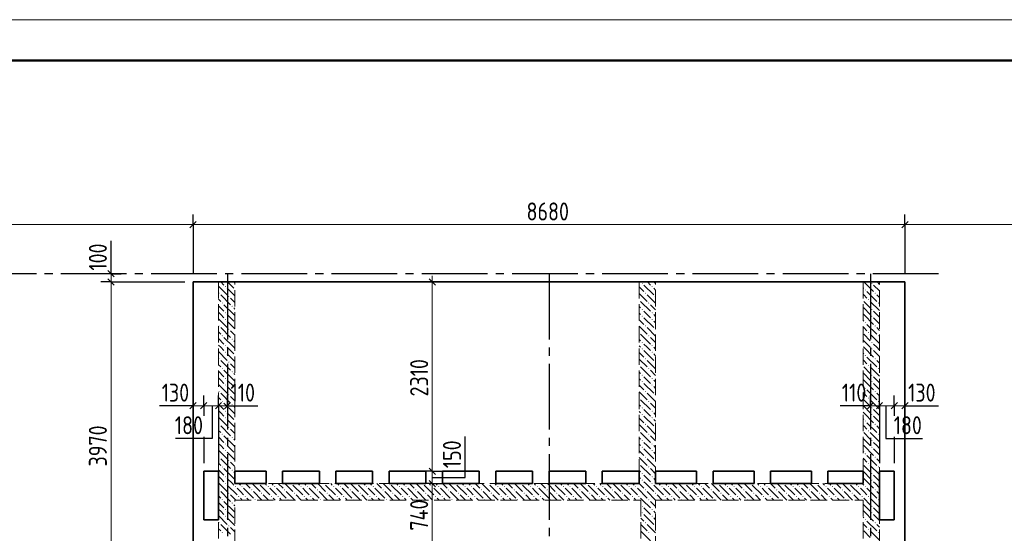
# Model space of a CAD drawing. Header units: millimetres. Extents: x 0 to 61017, y 0 to 42000.
# Tile 26 of 28: x 32307 to 44311, y 35734 to 42000. Entities that reach past the tile are written whole.
import ezdxf

# ---------------------------------------------------------------- set-up
doc = ezdxf.new("R2010")
doc.units = ezdxf.units.MM
doc.linetypes.add('______2', pattern=[270, 200, -70])
doc.linetypes.add('______5', pattern=[1100, 800, -100, 100, -100])
for name, color, linetype, lineweight in [('Standard', 7, 'Continuous', 25), ('Оси', 40, '______5', 18), ('Размерная выноска', 7, 'Continuous', 13)]:
    doc.layers.add(name, color=color, linetype=linetype, lineweight=lineweight)
doc.layers.add('ЖБ Перекрытие верхний уровень', color=7, linetype='Continuous', lineweight=25, true_color=0xe0e0ff)
doc.layers.add('ЖБ Стена верхний уровень', color=7, linetype='Continuous', lineweight=25, true_color=0x006e00)
doc.styles.add('GOST 2.304-81', font='txt')

msp = doc.modelspace()

# ---------------------------------------------------------------- hatches: boundary and pattern name
at = {"layer": 'ЖБ Стена верхний уровень', "linetype": 'Continuous', "lineweight": 18, "transparency": 33554687}
for points in [[(39890, 38783), (39897, 38790), (39903, 38783), (39897, 38777)], [(42690, 38783), (42697, 38790), (42703, 38783), (42697, 38777)], [(34730, 38663), (34737, 38670), (34743, 38663), (34737, 38657)], [(34810, 38743), (34817, 38750), (34823, 38743), (34817, 38737)], [(39930, 38663), (39937, 38670), (39943, 38663), (39937, 38657)], [(40010, 38743), (40017, 38750), (40023, 38743), (40017, 38737)], [(42610, 38703), (42617, 38710), (42623, 38703), (42617, 38697)], [(42730, 38663), (42737, 38670), (42743, 38663), (42737, 38657)], [(34770, 38543), (34777, 38550), (34783, 38543), (34777, 38537)], [(34850, 38623), (34857, 38630), (34863, 38623), (34857, 38617)], [(39860, 38587), (39863, 38583), (39860, 38580)], [(39970, 38543), (39977, 38550), (39983, 38543), (39977, 38537)], [(40050, 38623), (40057, 38630), (40060, 38627), (40060, 38620), (40057, 38617)], [(42650, 38583), (42657, 38590), (42663, 38583), (42657, 38577)], [(42770, 38543), (42777, 38550), (42783, 38543), (42777, 38537)], [(34810, 38423), (34817, 38430), (34823, 38423), (34817, 38417)], [(34890, 38503), (34897, 38510), (34903, 38503), (34897, 38497)], [(39890, 38463), (39897, 38470), (39903, 38463), (39897, 38457)], [(40010, 38423), (40017, 38430), (40023, 38423), (40017, 38417)], [(42690, 38463), (42697, 38470), (42703, 38463), (42697, 38457)], [(34810, 38343), (34817, 38350), (34823, 38343), (34817, 38337)], [(39890, 38383), (39897, 38390), (39903, 38383), (39897, 38377)], [(40010, 38343), (40017, 38350), (40023, 38343), (40017, 38337)], [(42610, 38303), (42617, 38310), (42623, 38303), (42617, 38297)], [(42690, 38383), (42697, 38390), (42703, 38383), (42697, 38377)], [(34730, 38263), (34737, 38270), (34743, 38263), (34737, 38257)], [(34850, 38223), (34857, 38230), (34863, 38223), (34857, 38217)], [(39860, 38187), (39863, 38183), (39860, 38180)], [(39930, 38263), (39937, 38270), (39943, 38263), (39937, 38257)], [(40050, 38223), (40057, 38230), (40060, 38227), (40060, 38220), (40057, 38217)], [(42650, 38183), (42657, 38190), (42663, 38183), (42657, 38177)], [(42730, 38263), (42737, 38270), (42743, 38263), (42737, 38257)], [(34770, 38143), (34777, 38150), (34783, 38143), (34777, 38137)], [(34890, 38103), (34897, 38110), (34903, 38103), (34897, 38097)], [(39890, 38063), (39897, 38070), (39903, 38063), (39897, 38057)], [(39970, 38143), (39977, 38150), (39983, 38143), (39977, 38137)], [(42690, 38063), (42697, 38070), (42703, 38063), (42697, 38057)], [(42770, 38143), (42777, 38150), (42783, 38143), (42777, 38137)], [(34810, 38023), (34817, 38030), (34823, 38023), (34817, 38017)], [(34810, 37943), (34817, 37950), (34823, 37943), (34817, 37937)], [(39890, 37983), (39897, 37990), (39903, 37983), (39897, 37977)], [(40010, 38023), (40017, 38030), (40023, 38023), (40017, 38017)], [(40010, 37943), (40017, 37950), (40023, 37943), (40017, 37937)], [(42690, 37983), (42697, 37990), (42703, 37983), (42697, 37977)], [(34730, 37863), (34737, 37870), (34743, 37863), (34737, 37857)], [(34850, 37823), (34857, 37830), (34863, 37823), (34857, 37817)], [(39930, 37863), (39937, 37870), (39943, 37863), (39937, 37857)], [(40050, 37823), (40057, 37830), (40060, 37827), (40060, 37820), (40057, 37817)], [(42610, 37903), (42617, 37910), (42623, 37903), (42617, 37897)], [(42730, 37863), (42737, 37870), (42743, 37863), (42737, 37857)], [(34770, 37743), (34777, 37750), (34783, 37743), (34777, 37737)], [(34890, 37703), (34897, 37710), (34903, 37703), (34897, 37697)], [(39860, 37787), (39863, 37783), (39860, 37780)], [(39970, 37743), (39977, 37750), (39983, 37743), (39977, 37737)], [(42650, 37783), (42657, 37790), (42663, 37783), (42657, 37777)], [(42770, 37743), (42777, 37750), (42783, 37743), (42777, 37737)], [(34810, 37623), (34817, 37630), (34823, 37623), (34817, 37617)], [(39890, 37663), (39897, 37670), (39903, 37663), (39897, 37657)], [(39890, 37583), (39897, 37590), (39903, 37583), (39897, 37577)], [(40010, 37623), (40017, 37630), (40023, 37623), (40017, 37617)], [(42690, 37663), (42697, 37670), (42703, 37663), (42697, 37657)], [(42690, 37583), (42697, 37590), (42703, 37583), (42697, 37577)], [(34730, 37463), (34737, 37470), (34743, 37463), (34737, 37457)], [(34810, 37543), (34817, 37550), (34823, 37543), (34817, 37537)], [(39930, 37463), (39937, 37470), (39943, 37463), (39937, 37457)], [(40010, 37543), (40017, 37550), (40023, 37543), (40017, 37537)], [(42610, 37503), (42617, 37510), (42623, 37503), (42617, 37497)], [(42730, 37463), (42737, 37470), (42743, 37463), (42737, 37457)], [(34770, 37343), (34777, 37350), (34783, 37343), (34777, 37337)], [(34850, 37423), (34857, 37430), (34863, 37423), (34857, 37417)], [(39860, 37387), (39863, 37383), (39860, 37380)], [(39970, 37343), (39977, 37350), (39983, 37343), (39977, 37337)], [(40050, 37423), (40057, 37430), (40060, 37427), (40060, 37420), (40057, 37417)], [(42650, 37383), (42657, 37390), (42663, 37383), (42657, 37377)], [(42770, 37343), (42777, 37350), (42783, 37343), (42777, 37337)], [(34810, 37223), (34817, 37230), (34823, 37223), (34817, 37217)], [(34890, 37303), (34897, 37310), (34903, 37303), (34897, 37297)], [(39890, 37263), (39897, 37270), (39903, 37263), (39897, 37257)], [(40010, 37223), (40017, 37230), (40023, 37223), (40017, 37217)], [(42690, 37263), (42697, 37270), (42703, 37263), (42697, 37257)], [(34810, 37143), (34817, 37150), (34823, 37143), (34817, 37137)], [(39890, 37183), (39897, 37190), (39903, 37183), (39897, 37177)], [(40010, 37143), (40017, 37150), (40023, 37143), (40017, 37137)], [(42610, 37103), (42617, 37110), (42623, 37103), (42617, 37097)], [(42690, 37183), (42697, 37190), (42703, 37183), (42697, 37177)], [(34730, 37063), (34737, 37070), (34743, 37063), (34737, 37057)], [(34850, 37023), (34857, 37030), (34863, 37023), (34857, 37017)], [(39860, 36987), (39863, 36983), (39860, 36980)], [(39930, 37063), (39937, 37070), (39943, 37063), (39937, 37057)], [(40050, 37023), (40057, 37030), (40060, 37027), (40060, 37020), (40057, 37017)], [(42650, 36983), (42657, 36990), (42663, 36983), (42657, 36977)], [(42730, 37063), (42737, 37070), (42743, 37063), (42737, 37057)], [(34770, 36943), (34777, 36950), (34783, 36943), (34777, 36937)], [(34890, 36903), (34897, 36910), (34903, 36903), (34897, 36897)], [(39890, 36863), (39897, 36870), (39903, 36863), (39897, 36857)], [(39970, 36943), (39977, 36950), (39983, 36943), (39977, 36937)], [(42690, 36863), (42697, 36870), (42703, 36863), (42697, 36857)], [(42770, 36943), (42777, 36950), (42783, 36943), (42777, 36937)], [(34810, 36823), (34817, 36830), (34823, 36823), (34817, 36817)], [(34810, 36743), (34817, 36750), (34823, 36743), (34817, 36737)], [(39890, 36783), (39897, 36790), (39903, 36783), (39897, 36777)], [(40010, 36823), (40017, 36830), (40023, 36823), (40017, 36817)], [(40010, 36743), (40017, 36750), (40023, 36743), (40017, 36737)], [(42690, 36783), (42697, 36790), (42703, 36783), (42697, 36777)], [(34730, 36663), (34737, 36670), (34743, 36663), (34737, 36657)], [(34850, 36623), (34857, 36630), (34863, 36623), (34857, 36617)], [(39930, 36663), (39937, 36670), (39943, 36663), (39937, 36657)], [(40050, 36623), (40057, 36630), (40060, 36627), (40060, 36620), (40057, 36617)], [(42610, 36703), (42617, 36710), (42623, 36703), (42617, 36697)], [(42730, 36663), (42737, 36670), (42743, 36663), (42737, 36657)], [(34770, 36543), (34777, 36550), (34783, 36543), (34777, 36537)], [(34890, 36503), (34897, 36510), (34903, 36503), (34897, 36497)], [(39860, 36587), (39863, 36583), (39860, 36580)], [(39970, 36543), (39977, 36550), (39983, 36543), (39977, 36537)], [(42650, 36583), (42657, 36590), (42663, 36583), (42657, 36577)], [(42770, 36543), (42777, 36550), (42783, 36543), (42777, 36537)], [(34810, 36423), (34817, 36430), (34823, 36423), (34817, 36417)], [(39890, 36463), (39897, 36470), (39903, 36463), (39897, 36457)], [(39890, 36383), (39897, 36390), (39903, 36383), (39897, 36377)], [(40010, 36423), (40017, 36430), (40023, 36423), (40017, 36417)], [(42690, 36463), (42697, 36470), (42703, 36463), (42697, 36457)], [(42690, 36383), (42697, 36390), (42703, 36383), (42697, 36377)], [(34730, 36263), (34737, 36270), (34743, 36263), (34737, 36257)], [(34810, 36343), (34817, 36350), (34823, 36343), (34820, 36340), (34814, 36340)], [(34820, 36340), (34817, 36337), (34814, 36340)], [(34930, 36303), (34937, 36310), (34943, 36303), (34937, 36297)], [(35010, 36303), (35017, 36310), (35023, 36303), (35017, 36297)], [(35130, 36263), (35137, 36270), (35143, 36263), (35137, 36257)], [(35220, 36340), (35217, 36337), (35214, 36340)], [(35330, 36303), (35337, 36310), (35343, 36303), (35337, 36297)], [(35410, 36303), (35417, 36310), (35423, 36303), (35417, 36297)], [(35530, 36263), (35537, 36270), (35543, 36263), (35537, 36257)], [(35620, 36340), (35617, 36337), (35614, 36340)], [(35730, 36303), (35737, 36310), (35743, 36303), (35737, 36297)], [(35810, 36303), (35817, 36310), (35823, 36303), (35817, 36297)], [(35930, 36263), (35937, 36270), (35943, 36263), (35937, 36257)], [(36020, 36340), (36017, 36337), (36014, 36340)], [(36130, 36303), (36137, 36310), (36143, 36303), (36137, 36297)], [(36210, 36303), (36217, 36310), (36223, 36303), (36217, 36297)], [(36330, 36263), (36337, 36270), (36343, 36263), (36337, 36257)], [(36420, 36340), (36417, 36337), (36414, 36340)], [(36530, 36303), (36537, 36310), (36543, 36303), (36537, 36297)], [(36610, 36303), (36617, 36310), (36623, 36303), (36617, 36297)], [(36730, 36263), (36737, 36270), (36743, 36263), (36737, 36257)], [(36820, 36340), (36817, 36337), (36814, 36340)], [(36930, 36303), (36937, 36310), (36943, 36303), (36937, 36297)], [(37010, 36303), (37017, 36310), (37023, 36303), (37017, 36297)], [(37130, 36263), (37137, 36270), (37143, 36263), (37137, 36257)], [(37220, 36340), (37217, 36337), (37214, 36340)], [(37330, 36303), (37337, 36310), (37343, 36303), (37337, 36297)], [(37410, 36303), (37417, 36310), (37423, 36303), (37417, 36297)], [(37530, 36263), (37537, 36270), (37543, 36263), (37537, 36257)], [(37620, 36340), (37617, 36337), (37614, 36340)], [(37730, 36303), (37737, 36310), (37743, 36303), (37737, 36297)], [(37810, 36303), (37817, 36310), (37823, 36303), (37817, 36297)], [(37930, 36263), (37937, 36270), (37943, 36263), (37937, 36257)], [(38020, 36340), (38017, 36337), (38014, 36340)], [(38130, 36303), (38137, 36310), (38143, 36303), (38137, 36297)], [(38210, 36303), (38217, 36310), (38223, 36303), (38217, 36297)], [(38330, 36263), (38337, 36270), (38343, 36263), (38337, 36257)], [(38420, 36340), (38417, 36337), (38414, 36340)], [(38530, 36303), (38537, 36310), (38543, 36303), (38537, 36297)], [(38610, 36303), (38617, 36310), (38623, 36303), (38617, 36297)], [(38730, 36263), (38737, 36270), (38743, 36263), (38737, 36257)], [(38820, 36340), (38817, 36337), (38814, 36340)], [(38930, 36303), (38937, 36310), (38943, 36303), (38937, 36297)], [(39010, 36303), (39017, 36310), (39023, 36303), (39017, 36297)], [(39130, 36263), (39137, 36270), (39143, 36263), (39137, 36257)], [(39220, 36340), (39217, 36337), (39214, 36340)], [(39330, 36303), (39337, 36310), (39343, 36303), (39337, 36297)], [(39410, 36303), (39417, 36310), (39423, 36303), (39417, 36297)], [(39530, 36263), (39537, 36270), (39543, 36263), (39537, 36257)], [(39620, 36340), (39617, 36337), (39614, 36340)], [(39730, 36303), (39737, 36310), (39743, 36303), (39737, 36297)], [(39810, 36303), (39817, 36310), (39823, 36303), (39817, 36297)], [(39930, 36263), (39937, 36270), (39943, 36263), (39937, 36257)], [(40010, 36343), (40017, 36350), (40023, 36343), (40020, 36340), (40014, 36340)], [(40020, 36340), (40017, 36337), (40014, 36340)], [(40130, 36303), (40137, 36310), (40143, 36303), (40137, 36297)], [(40210, 36303), (40217, 36310), (40223, 36303), (40217, 36297)], [(40330, 36263), (40337, 36270), (40343, 36263), (40337, 36257)], [(40420, 36340), (40417, 36337), (40414, 36340)], [(40530, 36303), (40537, 36310), (40543, 36303), (40537, 36297)], [(40610, 36303), (40617, 36310), (40623, 36303), (40617, 36297)], [(40730, 36263), (40737, 36270), (40743, 36263), (40737, 36257)], [(40820, 36340), (40817, 36337), (40814, 36340)], [(40930, 36303), (40937, 36310), (40943, 36303), (40937, 36297)], [(41010, 36303), (41017, 36310), (41023, 36303), (41017, 36297)], [(41130, 36263), (41137, 36270), (41143, 36263), (41137, 36257)], [(41220, 36340), (41217, 36337), (41214, 36340)], [(41330, 36303), (41337, 36310), (41343, 36303), (41337, 36297)], [(41410, 36303), (41417, 36310), (41423, 36303), (41417, 36297)], [(41530, 36263), (41537, 36270), (41543, 36263), (41537, 36257)], [(41620, 36340), (41617, 36337), (41614, 36340)], [(41730, 36303), (41737, 36310), (41743, 36303), (41737, 36297)], [(41810, 36303), (41817, 36310), (41823, 36303), (41817, 36297)], [(41930, 36263), (41937, 36270), (41943, 36263), (41937, 36257)], [(42020, 36340), (42017, 36337), (42014, 36340)], [(42130, 36303), (42137, 36310), (42143, 36303), (42137, 36297)], [(42210, 36303), (42217, 36310), (42223, 36303), (42217, 36297)], [(42330, 36263), (42337, 36270), (42343, 36263), (42337, 36257)], [(42420, 36340), (42417, 36337), (42414, 36340)], [(42530, 36303), (42537, 36310), (42543, 36303), (42537, 36297)], [(42610, 36303), (42617, 36310), (42623, 36303), (42617, 36297)], [(42730, 36263), (42737, 36270), (42743, 36263), (42737, 36257)], [(34770, 36143), (34777, 36150), (34783, 36143), (34780, 36140), (34774, 36140)], [(34780, 36140), (34777, 36137), (34774, 36140)], [(34850, 36223), (34857, 36230), (34863, 36223), (34857, 36217)], [(34970, 36183), (34977, 36190), (34983, 36183), (34977, 36177)], [(35050, 36183), (35057, 36190), (35063, 36183), (35057, 36177)], [(35170, 36143), (35177, 36150), (35183, 36143), (35180, 36140), (35174, 36140)], [(35250, 36223), (35257, 36230), (35263, 36223), (35257, 36217)], [(35370, 36183), (35377, 36190), (35383, 36183), (35377, 36177)], [(35450, 36183), (35457, 36190), (35463, 36183), (35457, 36177)], [(35570, 36143), (35577, 36150), (35583, 36143), (35580, 36140), (35574, 36140)], [(35650, 36223), (35657, 36230), (35663, 36223), (35657, 36217)], [(35770, 36183), (35777, 36190), (35783, 36183), (35777, 36177)], [(35850, 36183), (35857, 36190), (35863, 36183), (35857, 36177)], [(35970, 36143), (35977, 36150), (35983, 36143), (35980, 36140), (35974, 36140)], [(36050, 36223), (36057, 36230), (36063, 36223), (36057, 36217)], [(36170, 36183), (36177, 36190), (36183, 36183), (36177, 36177)], [(36250, 36183), (36257, 36190), (36263, 36183), (36257, 36177)], [(36370, 36143), (36377, 36150), (36383, 36143), (36380, 36140), (36374, 36140)], [(36450, 36223), (36457, 36230), (36463, 36223), (36457, 36217)], [(36570, 36183), (36577, 36190), (36583, 36183), (36577, 36177)], [(36650, 36183), (36657, 36190), (36663, 36183), (36657, 36177)], [(36770, 36143), (36777, 36150), (36783, 36143), (36780, 36140), (36774, 36140)], [(36850, 36223), (36857, 36230), (36863, 36223), (36857, 36217)], [(36970, 36183), (36977, 36190), (36983, 36183), (36977, 36177)], [(37050, 36183), (37057, 36190), (37063, 36183), (37057, 36177)], [(37170, 36143), (37177, 36150), (37183, 36143), (37180, 36140), (37174, 36140)], [(37250, 36223), (37257, 36230), (37263, 36223), (37257, 36217)], [(37370, 36183), (37377, 36190), (37383, 36183), (37377, 36177)], [(37450, 36183), (37457, 36190), (37463, 36183), (37457, 36177)], [(37570, 36143), (37577, 36150), (37583, 36143), (37580, 36140), (37574, 36140)], [(37650, 36223), (37657, 36230), (37663, 36223), (37657, 36217)], [(37770, 36183), (37777, 36190), (37783, 36183), (37777, 36177)], [(37850, 36183), (37857, 36190), (37863, 36183), (37857, 36177)], [(37970, 36143), (37977, 36150), (37983, 36143), (37980, 36140), (37974, 36140)], [(38050, 36223), (38057, 36230), (38063, 36223), (38057, 36217)], [(38170, 36183), (38177, 36190), (38183, 36183), (38177, 36177)], [(38250, 36183), (38257, 36190), (38263, 36183), (38257, 36177)], [(38370, 36143), (38377, 36150), (38383, 36143), (38380, 36140), (38374, 36140)], [(38450, 36223), (38457, 36230), (38463, 36223), (38457, 36217)], [(38570, 36183), (38577, 36190), (38583, 36183), (38577, 36177)], [(38650, 36183), (38657, 36190), (38663, 36183), (38657, 36177)], [(38770, 36143), (38777, 36150), (38783, 36143), (38780, 36140), (38774, 36140)], [(38850, 36223), (38857, 36230), (38863, 36223), (38857, 36217)], [(38970, 36183), (38977, 36190), (38983, 36183), (38977, 36177)], [(39050, 36183), (39057, 36190), (39063, 36183), (39057, 36177)], [(39170, 36143), (39177, 36150), (39183, 36143), (39180, 36140), (39174, 36140)], [(39250, 36223), (39257, 36230), (39263, 36223), (39257, 36217)], [(39370, 36183), (39377, 36190), (39383, 36183), (39377, 36177)], [(39450, 36183), (39457, 36190), (39463, 36183), (39457, 36177)], [(39570, 36143), (39577, 36150), (39583, 36143), (39580, 36140), (39574, 36140)], [(39650, 36223), (39657, 36230), (39663, 36223), (39657, 36217)], [(39770, 36183), (39777, 36190), (39783, 36183), (39777, 36177)], [(39850, 36183), (39857, 36190), (39863, 36183), (39857, 36177)], [(39970, 36143), (39977, 36150), (39983, 36143), (39980, 36140), (39974, 36140)], [(39980, 36140), (39977, 36137), (39974, 36140)], [(40050, 36223), (40057, 36230), (40063, 36223), (40057, 36217)], [(40170, 36183), (40177, 36190), (40183, 36183), (40177, 36177)], [(40250, 36183), (40257, 36190), (40263, 36183), (40257, 36177)], [(40370, 36143), (40377, 36150), (40383, 36143), (40380, 36140), (40374, 36140)], [(40450, 36223), (40457, 36230), (40463, 36223), (40457, 36217)], [(40570, 36183), (40577, 36190), (40583, 36183), (40577, 36177)], [(40650, 36183), (40657, 36190), (40663, 36183), (40657, 36177)], [(40770, 36143), (40777, 36150), (40783, 36143), (40780, 36140), (40774, 36140)], [(40850, 36223), (40857, 36230), (40863, 36223), (40857, 36217)], [(40970, 36183), (40977, 36190), (40983, 36183), (40977, 36177)], [(41050, 36183), (41057, 36190), (41063, 36183), (41057, 36177)], [(41170, 36143), (41177, 36150), (41183, 36143), (41180, 36140), (41174, 36140)], [(41250, 36223), (41257, 36230), (41263, 36223), (41257, 36217)], [(41370, 36183), (41377, 36190), (41383, 36183), (41377, 36177)], [(41450, 36183), (41457, 36190), (41463, 36183), (41457, 36177)], [(41570, 36143), (41577, 36150), (41583, 36143), (41580, 36140), (41574, 36140)], [(41650, 36223), (41657, 36230), (41663, 36223), (41657, 36217)], [(41770, 36183), (41777, 36190), (41783, 36183), (41777, 36177)], [(41850, 36183), (41857, 36190), (41863, 36183), (41857, 36177)], [(41970, 36143), (41977, 36150), (41983, 36143), (41980, 36140), (41974, 36140)], [(42050, 36223), (42057, 36230), (42063, 36223), (42057, 36217)], [(42170, 36183), (42177, 36190), (42183, 36183), (42177, 36177)], [(42250, 36183), (42257, 36190), (42263, 36183), (42257, 36177)], [(42370, 36143), (42377, 36150), (42383, 36143), (42380, 36140), (42374, 36140)], [(42450, 36223), (42457, 36230), (42463, 36223), (42457, 36217)], [(42570, 36183), (42577, 36190), (42583, 36183), (42577, 36177)], [(42650, 36183), (42657, 36190), (42663, 36183), (42657, 36177)], [(42770, 36143), (42777, 36150), (42783, 36143), (42777, 36137)], [(34810, 36023), (34817, 36030), (34823, 36023), (34817, 36017)], [(34890, 36103), (34897, 36110), (34903, 36103), (34897, 36097)], [(39890, 36063), (39897, 36070), (39903, 36063), (39897, 36057)], [(40010, 36023), (40017, 36030), (40023, 36023), (40017, 36017)], [(42690, 36063), (42697, 36070), (42703, 36063), (42697, 36057)], [(34810, 35943), (34817, 35950), (34823, 35943), (34817, 35937)], [(39890, 35983), (39897, 35990), (39903, 35983), (39897, 35977)], [(40010, 35943), (40017, 35950), (40023, 35943), (40017, 35937)], [(42610, 35903), (42617, 35910), (42623, 35903), (42617, 35897)], [(42690, 35983), (42697, 35990), (42703, 35983), (42697, 35977)], [(34730, 35863), (34737, 35870), (34743, 35863), (34737, 35857)], [(34850, 35823), (34857, 35830), (34863, 35823), (34857, 35817)], [(39930, 35863), (39937, 35870), (39943, 35863), (39937, 35857)], [(40050, 35823), (40057, 35830), (40060, 35827), (40060, 35820), (40057, 35817)], [(42650, 35783), (42657, 35790), (42663, 35783), (42657, 35777)], [(42730, 35863), (42737, 35870), (42743, 35863), (42737, 35857)], [(34770, 35743), (34777, 35750), (34783, 35743), (34777, 35737)], [(39970, 35743), (39977, 35750), (39983, 35743), (39977, 35737)], [(42770, 35743), (42777, 35750), (42783, 35743), (42777, 35737)]]:
    msp.add_hatch(color=7, dxfattribs=at).paths.add_polyline_path(points, flags=16)

# ---------------------------------------------------------------- linework, layer by layer
at = {"layer": 'Standard', "color": 251, "linetype": 'Continuous', "lineweight": -3, "true_color": 0x656565, "transparency": 33554687}
for p, q in [((34420, 39500), (34420, 39625)), ((43100, 39500), (43100, 39625)), ((34420, 39500), (34420, 39375)), ((34420, 39500), (34420, 38900)), ((43100, 39500), (43100, 39375)), ((43100, 39500), (43100, 38900)), ((33420, 38900), (33295, 38900)), ((33420, 38900), (33545, 38900)), ((33420, 38900), (33420, 38900)), ((33420, 38800), (33295, 38800)), ((33420, 38800), (33545, 38800)), ((33420, 38800), (34320, 38800)), ((37337, 38800), (37212, 38800)), ((37337, 38800), (37462, 38800)), ((37337, 38800), (37337, 38800)), ((34420, 37290), (34420, 37415)), ((34550, 37290), (34550, 37415)), ((34730, 37290), (34730, 37415)), ((34840, 37290), (34840, 37415)), ((42680, 37290), (42680, 37415)), ((42790, 37290), (42790, 37415)), ((42970, 37290), (42970, 37415)), ((43100, 37290), (43100, 37415)), ((34420, 37290), (34420, 37165)), ((34420, 37290), (34420, 37290)), ((34550, 37290), (34550, 37165)), ((34550, 37290), (34550, 37194)), ((34730, 37290), (34730, 37165)), ((34840, 37290), (34840, 37165)), ((34840, 37290), (34840, 37290)), ((42680, 37290), (42680, 37165)), ((42680, 37290), (42680, 37290)), ((42790, 37290), (42790, 37165)), ((42970, 37290), (42970, 37165)), ((42970, 37290), (42970, 37194)), ((43100, 37290), (43100, 37165)), ((43100, 37290), (43100, 37290)), ((34550, 36909), (34550, 36590)), ((42970, 36909), (42970, 36590)), ((37337, 36490), (37212, 36490)), ((37337, 36490), (37462, 36490)), ((37337, 36340), (37212, 36340)), ((37337, 36340), (37462, 36340))]:
    msp.add_line(p, q, dxfattribs=at)
at = {"layer": 'Standard', "color": 7, "linetype": 'Continuous', "lineweight": 13, "transparency": 33554687}
for p, q in [((22060, 39500), (34420, 39500)), ((34420, 39500), (43100, 39500)), ((43100, 39500), (49710, 39500)), ((33420, 38900), (33420, 38975)), ((37337, 38800), (37337, 38875)), ((34420, 37290), (34345, 37290)), ((34550, 37290), (34420, 37290)), ((34840, 37290), (34730, 37290)), ((34840, 37290), (34915, 37290)), ((42680, 37290), (42605, 37290)), ((42680, 37290), (42790, 37290)), ((42790, 37290), (42970, 37290)), ((42970, 37290), (43100, 37290)), ((43100, 37290), (43175, 37290))]:
    msp.add_line(p, q, dxfattribs=at)
at = {"layer": 'Standard', "color": 7, "linetype": 'Continuous', "lineweight": 25, "transparency": 33554687}
for p, q in [((34382, 39462), (34457, 39538)), ((43062, 39462), (43138, 39538)), ((33382, 38938), (33457, 38862)), ((33382, 38838), (33457, 38762)), ((37300, 38838), (37375, 38762)), ((34457, 37328), (34382, 37252)), ((34588, 37328), (34512, 37252)), ((34767, 37328), (34692, 37252)), ((34877, 37328), (34802, 37252)), ((42643, 37252), (42717, 37328)), ((42752, 37252), (42828, 37328)), ((42933, 37252), (43008, 37328)), ((43062, 37252), (43138, 37328)), ((37300, 36528), (37375, 36452)), ((37300, 36377), (37375, 36302))]:
    msp.add_line(p, q, dxfattribs=at)
at = {"layer": 'Standard', "color": 7, "linetype": 'Continuous', "lineweight": 13, "transparency": 33554687}
msp.add_lwpolyline([(0, 0), (59400, 0), (59400, 42000), (0, 42000), (0, 0)], close=True, dxfattribs=at)
at = {"layer": 'Standard', "color": 7, "linetype": 'Continuous', "lineweight": 50, "transparency": 33554687}
msp.add_lwpolyline([(2000, 41500), (58900, 41500), (58900, 500), (2000, 500), (2000, 41500)], close=True, dxfattribs=at)
at = {"layer": 'Standard', "color": 7, "linetype": 'Continuous', "lineweight": 13, "transparency": 33554687}
for points in [[(33420, 38900), (33420, 38832), (33420, 38832), (33420, 38800)], [(33420, 38800), (33420, 38200), (33420, 38200), (33420, 38128), (33420, 38128), (33420, 38058), (33420, 38058), (33420, 37932), (33420, 37932), (33420, 37701), (33420, 37701), (33420, 34830)], [(37337, 38800), (37337, 37301), (37337, 37301), (37337, 37207), (37337, 37207), (37337, 36490)], [(34730, 37290), (34701, 37290), (34701, 37290), (34550, 37290)], [(37337, 36490), (37337, 36469), (37337, 36469), (37337, 36340)], [(37337, 36340), (37337, 36047), (37337, 36047), (37337, 35600)]]:
    msp.add_lwpolyline(points, dxfattribs=at)
at = {"layer": 'Standard', "color": 251, "linetype": 'Continuous', "lineweight": -3, "true_color": 0x656565, "transparency": 33554687}
for points in [[(34730, 37290), (34730, 37240), (34730, 37240), (34730, 36590)], [(42790, 37290), (42790, 36996), (42790, 36996), (42790, 36590)], [(37337, 36490), (37348, 36490), (37348, 36490), (37360, 36490)], [(37337, 36340), (37352, 36340), (37352, 36340), (37360, 36340)]]:
    msp.add_lwpolyline(points, dxfattribs=at)
at = {"layer": 'ЖБ Перекрытие верхний уровень', "color": 7, "linetype": 'Continuous', "lineweight": 35, "transparency": 33554687}
for p, q in [((43100, 38800), (34420, 38800)), ((34420, 38800), (34420, 34830)), ((43100, 34830), (43100, 38800)), ((34550, 35900), (34550, 36490)), ((34550, 36490), (34730, 36490)), ((34730, 36490), (34730, 36340)), ((34930, 36340), (34930, 36490)), ((34930, 36490), (35310, 36490)), ((35310, 36490), (35310, 36340)), ((35510, 36340), (35510, 36490)), ((35510, 36490), (35960, 36490)), ((35960, 36490), (35960, 36340)), ((36160, 36340), (36160, 36490)), ((36160, 36490), (36610, 36490)), ((36610, 36490), (36610, 36340)), ((36810, 36340), (36810, 36490)), ((36810, 36490), (37260, 36490)), ((37260, 36490), (37260, 36340)), ((37460, 36340), (37460, 36490)), ((37460, 36490), (37910, 36490)), ((37910, 36490), (37910, 36340)), ((38110, 36340), (38110, 36490)), ((38110, 36490), (38560, 36490)), ((38560, 36490), (38560, 36340)), ((38760, 36340), (38760, 36490)), ((38760, 36490), (39210, 36490)), ((39210, 36490), (39210, 36340)), ((39410, 36340), (39410, 36490)), ((39410, 36490), (39860, 36490)), ((39860, 36490), (39860, 36340)), ((40060, 36340), (40060, 36490)), ((40060, 36490), (40560, 36490)), ((40560, 36490), (40560, 36340)), ((40760, 36340), (40760, 36490)), ((40760, 36490), (41260, 36490)), ((41260, 36490), (41260, 36340)), ((41460, 36340), (41460, 36490)), ((41460, 36490), (41960, 36490)), ((41960, 36490), (41960, 36340)), ((42160, 36340), (42160, 36490)), ((42160, 36490), (42590, 36490)), ((42590, 36490), (42590, 36340)), ((42790, 35900), (42790, 36490)), ((42790, 36490), (42970, 36490)), ((42970, 36490), (42970, 35900)), ((34730, 36340), (34730, 35900)), ((35310, 36340), (34930, 36340)), ((35960, 36340), (35510, 36340)), ((36610, 36340), (36160, 36340)), ((37260, 36340), (36810, 36340)), ((37910, 36340), (37460, 36340)), ((38560, 36340), (38110, 36340)), ((39210, 36340), (38760, 36340)), ((39860, 36340), (39410, 36340)), ((40560, 36340), (40060, 36340)), ((41260, 36340), (40760, 36340)), ((41960, 36340), (41460, 36340)), ((42590, 36340), (42160, 36340)), ((34730, 35900), (34550, 35900)), ((42970, 35900), (42790, 35900))]:
    msp.add_line(p, q, dxfattribs=at)
at = {"layer": 'ЖБ Стена верхний уровень', "color": 251, "linetype": '______2', "lineweight": 13, "true_color": 0x656565, "transparency": 33554687}
for p, q in [((34730, 38800), (34730, 36340)), ((34930, 38800), (34730, 38800)), ((34930, 36340), (34930, 38800)), ((39860, 38800), (39860, 36340)), ((40060, 38800), (39860, 38800)), ((40060, 36340), (40060, 38800)), ((42590, 38800), (42590, 36340)), ((42790, 38800), (42590, 38800)), ((42790, 36340), (42790, 38800)), ((34730, 36340), (34730, 36140)), ((39860, 36340), (34930, 36340)), ((42590, 36340), (40060, 36340)), ((42790, 34500), (42790, 36340)), ((34730, 36140), (34730, 34500)), ((34930, 36140), (39880, 36140)), ((34930, 34500), (34930, 36140)), ((39880, 36140), (39880, 33520)), ((40060, 36140), (42590, 36140)), ((40060, 34420), (40060, 36140)), ((42590, 36140), (42590, 34500))]:
    msp.add_line(p, q, dxfattribs=at)
at = {"layer": 'ЖБ Стена верхний уровень', "color": 9, "linetype": 'Continuous', "lineweight": 18, "true_color": 0xc7c7c7, "transparency": 33554687}
for p, q in [((34797, 38763), (34760, 38800)), ((34840, 38800), (34917, 38723)), ((34920, 38800), (34930, 38790)), ((39997, 38763), (39960, 38800)), ((40040, 38800), (40060, 38780)), ((42600, 38800), (42717, 38683)), ((42790, 38770), (42760, 38800)), ((34730, 38750), (34837, 38643)), ((34837, 38723), (34930, 38630)), ((39860, 38740), (39917, 38683)), ((39860, 38660), (39957, 38563)), ((39917, 38763), (40037, 38643)), ((40037, 38723), (40060, 38700)), ((42590, 38730), (42597, 38723)), ((42637, 38683), (42757, 38563)), ((42717, 38763), (42790, 38690)), ((34730, 38590), (34757, 38563)), ((34757, 38643), (34877, 38523)), ((34930, 38550), (34877, 38603)), ((39877, 38563), (39997, 38443)), ((39957, 38643), (40060, 38540)), ((42597, 38643), (42590, 38650)), ((42637, 38603), (42597, 38643)), ((42597, 38563), (42677, 38483)), ((42677, 38563), (42790, 38450)), ((42757, 38643), (42790, 38610)), ((34730, 38510), (34797, 38443)), ((34757, 38403), (34730, 38430)), ((34917, 38403), (34797, 38523)), ((34917, 38483), (34930, 38470)), ((39860, 38500), (39877, 38483)), ((39860, 38420), (39877, 38403)), ((39957, 38403), (39917, 38443)), ((40060, 38460), (39997, 38523)), ((42597, 38483), (42590, 38490)), ((42597, 38483), (42677, 38403)), ((42757, 38403), (42717, 38443)), ((34730, 38350), (34837, 38243)), ((34797, 38363), (34757, 38403)), ((34837, 38403), (34917, 38323)), ((34837, 38323), (34930, 38230)), ((34917, 38403), (34930, 38390)), ((39860, 38340), (39917, 38283)), ((39917, 38363), (40037, 38243)), ((39997, 38363), (39957, 38403)), ((40037, 38403), (40060, 38380)), ((40037, 38323), (40060, 38300)), ((42590, 38410), (42597, 38403)), ((42590, 38330), (42597, 38323)), ((42597, 38403), (42717, 38283)), ((42717, 38363), (42790, 38290)), ((42790, 38370), (42757, 38403)), ((34730, 38190), (34757, 38163)), ((34757, 38243), (34877, 38123)), ((34930, 38150), (34877, 38203)), ((39860, 38260), (39957, 38163)), ((39957, 38243), (40060, 38140)), ((42597, 38243), (42590, 38250)), ((42637, 38203), (42597, 38243)), ((42637, 38283), (42757, 38163)), ((42757, 38243), (42790, 38210)), ((34730, 38110), (34797, 38043)), ((34917, 38003), (34797, 38123)), ((34917, 38083), (34930, 38070)), ((39860, 38100), (39877, 38083)), ((39877, 38163), (39997, 38043)), ((40060, 38060), (39997, 38123)), ((42597, 38083), (42590, 38090)), ((42597, 38163), (42677, 38083)), ((42597, 38083), (42677, 38003)), ((42677, 38163), (42790, 38050)), ((34757, 38003), (34730, 38030)), ((34730, 37950), (34837, 37843)), ((34797, 37963), (34757, 38003)), ((34837, 38003), (34917, 37923)), ((34917, 38003), (34930, 37990)), ((39860, 38020), (39877, 38003)), ((39860, 37940), (39917, 37883)), ((39957, 38003), (39917, 38043)), ((39917, 37963), (40037, 37843)), ((39997, 37963), (39957, 38003)), ((40037, 38003), (40060, 37980)), ((42590, 38010), (42597, 38003)), ((42597, 38003), (42717, 37883)), ((42757, 38003), (42717, 38043)), ((42717, 37963), (42790, 37890)), ((42790, 37970), (42757, 38003)), ((34757, 37843), (34877, 37723)), ((34837, 37923), (34930, 37830)), ((39860, 37860), (39957, 37763)), ((39957, 37843), (40060, 37740)), ((40037, 37923), (40060, 37900)), ((42590, 37930), (42597, 37923)), ((42597, 37843), (42590, 37850)), ((42637, 37803), (42597, 37843)), ((42637, 37883), (42757, 37763)), ((42757, 37843), (42790, 37810)), ((34730, 37790), (34757, 37763)), ((34730, 37710), (34797, 37643)), ((34917, 37603), (34797, 37723)), ((34930, 37750), (34877, 37803)), ((39860, 37700), (39877, 37683)), ((39877, 37763), (39997, 37643)), ((40060, 37660), (39997, 37723)), ((42597, 37763), (42677, 37683)), ((42677, 37763), (42790, 37650)), ((34757, 37603), (34730, 37630)), ((34797, 37563), (34757, 37603)), ((34837, 37603), (34917, 37523)), ((34917, 37683), (34930, 37670)), ((34917, 37603), (34930, 37590)), ((39860, 37620), (39877, 37603)), ((39957, 37603), (39917, 37643)), ((39997, 37563), (39957, 37603)), ((40037, 37603), (40060, 37580)), ((42597, 37683), (42590, 37690)), ((42590, 37610), (42597, 37603)), ((42597, 37683), (42677, 37603)), ((42597, 37603), (42717, 37483)), ((42757, 37603), (42717, 37643)), ((42790, 37570), (42757, 37603)), ((34730, 37550), (34837, 37443)), ((34837, 37523), (34930, 37430)), ((39860, 37540), (39917, 37483)), ((39860, 37460), (39957, 37363)), ((39917, 37563), (40037, 37443)), ((40037, 37523), (40060, 37500)), ((42590, 37530), (42597, 37523)), ((42637, 37483), (42757, 37363)), ((42717, 37563), (42790, 37490)), ((34730, 37390), (34757, 37363)), ((34757, 37443), (34877, 37323)), ((34930, 37350), (34877, 37403)), ((39877, 37363), (39997, 37243)), ((39957, 37443), (40060, 37340)), ((42597, 37443), (42590, 37450)), ((42637, 37403), (42597, 37443)), ((42597, 37363), (42677, 37283)), ((42677, 37363), (42790, 37250)), ((42757, 37443), (42790, 37410)), ((34730, 37310), (34797, 37243)), ((34757, 37203), (34730, 37230)), ((34917, 37203), (34797, 37323)), ((34917, 37283), (34930, 37270)), ((39860, 37300), (39877, 37283)), ((39860, 37220), (39877, 37203)), ((39957, 37203), (39917, 37243)), ((40060, 37260), (39997, 37323)), ((42597, 37283), (42590, 37290)), ((42597, 37283), (42677, 37203)), ((42757, 37203), (42717, 37243)), ((34730, 37150), (34837, 37043)), ((34797, 37163), (34757, 37203)), ((34837, 37203), (34917, 37123)), ((34837, 37123), (34930, 37030)), ((34917, 37203), (34930, 37190)), ((39860, 37140), (39917, 37083)), ((39917, 37163), (40037, 37043)), ((39997, 37163), (39957, 37203)), ((40037, 37203), (40060, 37180)), ((40037, 37123), (40060, 37100)), ((42590, 37210), (42597, 37203)), ((42590, 37130), (42597, 37123)), ((42597, 37203), (42717, 37083)), ((42717, 37163), (42790, 37090)), ((42790, 37170), (42757, 37203)), ((34730, 36990), (34757, 36963)), ((34757, 37043), (34877, 36923)), ((34930, 36950), (34877, 37003)), ((39860, 37060), (39957, 36963)), ((39957, 37043), (40060, 36940)), ((42597, 37043), (42590, 37050)), ((42637, 37003), (42597, 37043)), ((42637, 37083), (42757, 36963)), ((42757, 37043), (42790, 37010)), ((34730, 36910), (34797, 36843)), ((34917, 36803), (34797, 36923)), ((34917, 36883), (34930, 36870)), ((39860, 36900), (39877, 36883)), ((39877, 36963), (39997, 36843)), ((40060, 36860), (39997, 36923)), ((42597, 36883), (42590, 36890)), ((42597, 36963), (42677, 36883)), ((42597, 36883), (42677, 36803)), ((42677, 36963), (42790, 36850)), ((34757, 36803), (34730, 36830)), ((34730, 36750), (34837, 36643)), ((34797, 36763), (34757, 36803)), ((34837, 36803), (34917, 36723)), ((34917, 36803), (34930, 36790)), ((39860, 36820), (39877, 36803)), ((39860, 36740), (39917, 36683)), ((39957, 36803), (39917, 36843)), ((39917, 36763), (40037, 36643)), ((39997, 36763), (39957, 36803)), ((40037, 36803), (40060, 36780)), ((42590, 36810), (42597, 36803)), ((42597, 36803), (42717, 36683)), ((42757, 36803), (42717, 36843)), ((42717, 36763), (42790, 36690)), ((42790, 36770), (42757, 36803)), ((34757, 36643), (34877, 36523)), ((34837, 36723), (34930, 36630)), ((39860, 36660), (39957, 36563)), ((39957, 36643), (40060, 36540)), ((40037, 36723), (40060, 36700)), ((42590, 36730), (42597, 36723)), ((42597, 36643), (42590, 36650)), ((42637, 36603), (42597, 36643)), ((42637, 36683), (42757, 36563)), ((42757, 36643), (42790, 36610)), ((34730, 36590), (34757, 36563)), ((34730, 36510), (34797, 36443)), ((34917, 36403), (34797, 36523)), ((34930, 36550), (34877, 36603)), ((39860, 36500), (39877, 36483)), ((39877, 36563), (39997, 36443)), ((40060, 36460), (39997, 36523)), ((42597, 36563), (42677, 36483)), ((42677, 36563), (42790, 36450)), ((34757, 36403), (34730, 36430)), ((34797, 36363), (34757, 36403)), ((34837, 36403), (34900, 36340)), ((34917, 36483), (34930, 36470)), ((34917, 36403), (34930, 36390)), ((39860, 36420), (39877, 36403)), ((39957, 36403), (39917, 36443)), ((39997, 36363), (39957, 36403)), ((40037, 36403), (40060, 36380)), ((42597, 36483), (42590, 36490)), ((42590, 36410), (42597, 36403)), ((42597, 36483), (42677, 36403)), ((42597, 36403), (42660, 36340)), ((42757, 36403), (42717, 36443)), ((42790, 36370), (42757, 36403)), ((34730, 36350), (34740, 36340)), ((34740, 36340), (34837, 36243)), ((34837, 36323), (34957, 36203)), ((34900, 36340), (34917, 36323)), ((34997, 36243), (34957, 36283)), ((34980, 36340), (34997, 36323)), ((35037, 36283), (35157, 36163)), ((35060, 36340), (35117, 36283)), ((35140, 36340), (35237, 36243)), ((35237, 36323), (35357, 36203)), ((35300, 36340), (35317, 36323)), ((35397, 36243), (35357, 36283)), ((35380, 36340), (35397, 36323)), ((35437, 36283), (35557, 36163)), ((35460, 36340), (35517, 36283)), ((35540, 36340), (35637, 36243)), ((35637, 36323), (35757, 36203)), ((35700, 36340), (35717, 36323)), ((35797, 36243), (35757, 36283)), ((35780, 36340), (35797, 36323)), ((35837, 36283), (35957, 36163)), ((35860, 36340), (35917, 36283)), ((35940, 36340), (36037, 36243)), ((36037, 36323), (36157, 36203)), ((36100, 36340), (36117, 36323)), ((36197, 36243), (36157, 36283)), ((36180, 36340), (36197, 36323)), ((36237, 36283), (36357, 36163)), ((36260, 36340), (36317, 36283)), ((36340, 36340), (36437, 36243)), ((36437, 36323), (36557, 36203)), ((36500, 36340), (36517, 36323)), ((36597, 36243), (36557, 36283)), ((36580, 36340), (36597, 36323)), ((36637, 36283), (36757, 36163)), ((36660, 36340), (36717, 36283)), ((36740, 36340), (36837, 36243)), ((36837, 36323), (36957, 36203)), ((36900, 36340), (36917, 36323)), ((36997, 36243), (36957, 36283)), ((36980, 36340), (36997, 36323)), ((37037, 36283), (37157, 36163)), ((37060, 36340), (37117, 36283)), ((37140, 36340), (37237, 36243)), ((37237, 36323), (37357, 36203)), ((37300, 36340), (37317, 36323)), ((37397, 36243), (37357, 36283)), ((37380, 36340), (37397, 36323)), ((37437, 36283), (37557, 36163)), ((37460, 36340), (37517, 36283)), ((37540, 36340), (37637, 36243)), ((37637, 36323), (37757, 36203)), ((37700, 36340), (37717, 36323)), ((37797, 36243), (37757, 36283)), ((37780, 36340), (37797, 36323)), ((37837, 36283), (37957, 36163)), ((37860, 36340), (37917, 36283)), ((37940, 36340), (38037, 36243)), ((38037, 36323), (38157, 36203)), ((38100, 36340), (38117, 36323)), ((38197, 36243), (38157, 36283)), ((38180, 36340), (38197, 36323)), ((38237, 36283), (38357, 36163)), ((38260, 36340), (38317, 36283)), ((38340, 36340), (38437, 36243)), ((38437, 36323), (38557, 36203)), ((38500, 36340), (38517, 36323)), ((38597, 36243), (38557, 36283)), ((38580, 36340), (38597, 36323)), ((38637, 36283), (38757, 36163)), ((38660, 36340), (38717, 36283)), ((38740, 36340), (38837, 36243)), ((38837, 36323), (38957, 36203)), ((38900, 36340), (38917, 36323)), ((38997, 36243), (38957, 36283)), ((38980, 36340), (38997, 36323)), ((39037, 36283), (39157, 36163)), ((39060, 36340), (39117, 36283)), ((39140, 36340), (39237, 36243)), ((39237, 36323), (39357, 36203)), ((39300, 36340), (39317, 36323)), ((39397, 36243), (39357, 36283)), ((39380, 36340), (39397, 36323)), ((39437, 36283), (39557, 36163)), ((39460, 36340), (39517, 36283)), ((39540, 36340), (39637, 36243)), ((39637, 36323), (39757, 36203)), ((39700, 36340), (39717, 36323)), ((39797, 36243), (39757, 36283)), ((39780, 36340), (39797, 36323)), ((39837, 36283), (39957, 36163)), ((39860, 36340), (39917, 36283)), ((39860, 36340), (39860, 36340)), ((39917, 36363), (39940, 36340)), ((39940, 36340), (40037, 36243)), ((40037, 36323), (40157, 36203)), ((40100, 36340), (40117, 36323)), ((40197, 36243), (40157, 36283)), ((40180, 36340), (40197, 36323)), ((40237, 36283), (40357, 36163)), ((40260, 36340), (40317, 36283)), ((40340, 36340), (40437, 36243)), ((40437, 36323), (40557, 36203)), ((40500, 36340), (40517, 36323)), ((40597, 36243), (40557, 36283)), ((40580, 36340), (40597, 36323)), ((40637, 36283), (40757, 36163)), ((40660, 36340), (40717, 36283)), ((40740, 36340), (40837, 36243)), ((40837, 36323), (40957, 36203)), ((40900, 36340), (40917, 36323)), ((40997, 36243), (40957, 36283)), ((40980, 36340), (40997, 36323)), ((41037, 36283), (41157, 36163)), ((41060, 36340), (41117, 36283)), ((41140, 36340), (41237, 36243)), ((41237, 36323), (41357, 36203)), ((41300, 36340), (41317, 36323)), ((41397, 36243), (41357, 36283)), ((41380, 36340), (41397, 36323)), ((41437, 36283), (41557, 36163)), ((41460, 36340), (41517, 36283)), ((41540, 36340), (41637, 36243)), ((41637, 36323), (41757, 36203)), ((41700, 36340), (41717, 36323)), ((41797, 36243), (41757, 36283)), ((41780, 36340), (41797, 36323)), ((41837, 36283), (41957, 36163)), ((41860, 36340), (41917, 36283)), ((41940, 36340), (42037, 36243)), ((42037, 36323), (42157, 36203)), ((42100, 36340), (42117, 36323)), ((42197, 36243), (42157, 36283)), ((42180, 36340), (42197, 36323)), ((42237, 36283), (42357, 36163)), ((42260, 36340), (42317, 36283)), ((42340, 36340), (42437, 36243)), ((42437, 36323), (42557, 36203)), ((42500, 36340), (42517, 36323)), ((42590, 36250), (42557, 36283)), ((42580, 36340), (42590, 36330)), ((42590, 36330), (42597, 36323)), ((42637, 36283), (42757, 36163)), ((42660, 36340), (42717, 36283)), ((42717, 36363), (42740, 36340)), ((42740, 36340), (42790, 36290)), ((34730, 36190), (34757, 36163)), ((34757, 36243), (34860, 36140)), ((34860, 36140), (34877, 36123)), ((34940, 36140), (34877, 36203)), ((35037, 36203), (34997, 36243)), ((34997, 36163), (35020, 36140)), ((35077, 36163), (35100, 36140)), ((35157, 36243), (35260, 36140)), ((35340, 36140), (35277, 36203)), ((35437, 36203), (35397, 36243)), ((35397, 36163), (35420, 36140)), ((35477, 36163), (35500, 36140)), ((35557, 36243), (35660, 36140)), ((35740, 36140), (35677, 36203)), ((35837, 36203), (35797, 36243)), ((35797, 36163), (35820, 36140)), ((35877, 36163), (35900, 36140)), ((35957, 36243), (36060, 36140)), ((36140, 36140), (36077, 36203)), ((36237, 36203), (36197, 36243)), ((36197, 36163), (36220, 36140)), ((36277, 36163), (36300, 36140)), ((36357, 36243), (36460, 36140)), ((36540, 36140), (36477, 36203)), ((36637, 36203), (36597, 36243)), ((36597, 36163), (36620, 36140)), ((36677, 36163), (36700, 36140)), ((36757, 36243), (36860, 36140)), ((36940, 36140), (36877, 36203)), ((37037, 36203), (36997, 36243)), ((36997, 36163), (37020, 36140)), ((37077, 36163), (37100, 36140)), ((37157, 36243), (37260, 36140)), ((37340, 36140), (37277, 36203)), ((37437, 36203), (37397, 36243)), ((37397, 36163), (37420, 36140)), ((37477, 36163), (37500, 36140)), ((37557, 36243), (37660, 36140)), ((37740, 36140), (37677, 36203)), ((37837, 36203), (37797, 36243)), ((37797, 36163), (37820, 36140)), ((37877, 36163), (37900, 36140)), ((37957, 36243), (38060, 36140)), ((38140, 36140), (38077, 36203)), ((38237, 36203), (38197, 36243)), ((38197, 36163), (38220, 36140)), ((38277, 36163), (38300, 36140)), ((38357, 36243), (38460, 36140)), ((38540, 36140), (38477, 36203)), ((38637, 36203), (38597, 36243)), ((38597, 36163), (38620, 36140)), ((38677, 36163), (38700, 36140)), ((38757, 36243), (38860, 36140)), ((38940, 36140), (38877, 36203)), ((39037, 36203), (38997, 36243)), ((38997, 36163), (39020, 36140)), ((39077, 36163), (39100, 36140)), ((39157, 36243), (39260, 36140)), ((39340, 36140), (39277, 36203)), ((39437, 36203), (39397, 36243)), ((39397, 36163), (39420, 36140)), ((39477, 36163), (39500, 36140)), ((39557, 36243), (39660, 36140)), ((39740, 36140), (39677, 36203)), ((39837, 36203), (39797, 36243)), ((39797, 36163), (39820, 36140)), ((39877, 36163), (39900, 36140)), ((39900, 36140), (39997, 36043)), ((39957, 36243), (40060, 36140)), ((40140, 36140), (40077, 36203)), ((40237, 36203), (40197, 36243)), ((40197, 36163), (40220, 36140)), ((40277, 36163), (40300, 36140)), ((40357, 36243), (40460, 36140)), ((40540, 36140), (40477, 36203)), ((40637, 36203), (40597, 36243)), ((40597, 36163), (40620, 36140)), ((40677, 36163), (40700, 36140)), ((40757, 36243), (40860, 36140)), ((40940, 36140), (40877, 36203)), ((41037, 36203), (40997, 36243)), ((40997, 36163), (41020, 36140)), ((41077, 36163), (41100, 36140)), ((41157, 36243), (41260, 36140)), ((41340, 36140), (41277, 36203)), ((41437, 36203), (41397, 36243)), ((41397, 36163), (41420, 36140)), ((41477, 36163), (41500, 36140)), ((41557, 36243), (41660, 36140)), ((41740, 36140), (41677, 36203)), ((41837, 36203), (41797, 36243)), ((41797, 36163), (41820, 36140)), ((41877, 36163), (41900, 36140)), ((41957, 36243), (42060, 36140)), ((42140, 36140), (42077, 36203)), ((42237, 36203), (42197, 36243)), ((42197, 36163), (42220, 36140)), ((42277, 36163), (42300, 36140)), ((42357, 36243), (42460, 36140)), ((42540, 36140), (42477, 36203)), ((42597, 36243), (42590, 36250)), ((42637, 36203), (42597, 36243)), ((42597, 36163), (42677, 36083)), ((42677, 36163), (42790, 36050)), ((42757, 36243), (42790, 36210)), ((34730, 36110), (34797, 36043)), ((34757, 36003), (34730, 36030)), ((34917, 36003), (34797, 36123)), ((34917, 36083), (34930, 36070)), ((39957, 36003), (39917, 36043)), ((40060, 36060), (39997, 36123)), ((42597, 36083), (42590, 36090)), ((42597, 36083), (42677, 36003)), ((42757, 36003), (42717, 36043)), ((34730, 35950), (34837, 35843)), ((34797, 35963), (34757, 36003)), ((34837, 36003), (34917, 35923)), ((34837, 35923), (34930, 35830)), ((34917, 36003), (34930, 35990)), ((39880, 35920), (39917, 35883)), ((39917, 35963), (40037, 35843)), ((39997, 35963), (39957, 36003)), ((40037, 36003), (40060, 35980)), ((40037, 35923), (40060, 35900)), ((42590, 36010), (42597, 36003)), ((42590, 35930), (42597, 35923)), ((42597, 36003), (42717, 35883)), ((42717, 35963), (42790, 35890)), ((42790, 35970), (42757, 36003)), ((34730, 35790), (34757, 35763)), ((34757, 35843), (34877, 35723)), ((34930, 35750), (34877, 35803)), ((39880, 35840), (39957, 35763)), ((39957, 35843), (40060, 35740)), ((42597, 35843), (42590, 35850)), ((42637, 35803), (42597, 35843)), ((42637, 35883), (42757, 35763)), ((42757, 35843), (42790, 35810)), ((39880, 35760), (39997, 35643)), ((42597, 35763), (42677, 35683)), ((42677, 35763), (42790, 35650))]:
    msp.add_line(p, q, dxfattribs=at)
at = {"layer": 'Оси', "color": 8, "linetype": '______5', "lineweight": -3, "transparency": 33554687}
for p, q in [((43510, 38900), (4600, 38900)), ((34840, 38900), (34840, 16970)), ((38760, 38900), (38760, 16970)), ((42680, 38900), (42680, 16970))]:
    msp.add_line(p, q, dxfattribs=at)
at = {"layer": 'Размерная выноска', "color": 7, "linetype": 'Continuous', "lineweight": 25, "transparency": 33554687}
for p, q in [((33420, 38900), (33420, 39300)), ((34420, 37290), (34010, 37290)), ((34840, 37290), (35210, 37290)), ((42680, 37290), (42310, 37290)), ((43100, 37290), (43510, 37290))]:
    msp.add_line(p, q, dxfattribs=at)
for points in [[(34655, 37290), (34655, 36890), (34205, 36890)], [(42865, 37290), (42865, 36890), (43315, 36890)], [(37337, 36415), (37737, 36415), (37737, 36915)]]:
    msp.add_lwpolyline(points, dxfattribs=at)

# ---------------------------------------------------------------- texts
at = {"layer": 'Standard', "color": 7, "linetype": 'Continuous', "lineweight": 25, "transparency": 33554687, "char_height": 220, "attachment_point": 7, "style": 'GOST 2.304-81'}
for s, insert, width in [('8680', (38486, 39550), 672.63), ('130', (34038, 37340), 469.5), ('110', (34877, 37340), 438.2), ('110', (42330, 37340), 438.19), ('130', (43138, 37340), 469.51), ('180', (34198, 36942), 485.09), ('180', (42962, 36942), 485.08)]:
    msp.add_mtext(s, dxfattribs=dict(at, insert=insert, width=width))
at = {"layer": 'Standard', "color": 7, "linetype": 'Continuous', "lineweight": 25, "transparency": 33554687, "char_height": 220, "attachment_point": 7, "rotation": 90, "style": 'GOST 2.304-81'}
for s, insert, width in [('100', (33370, 38938), 485.08), ('2310', (37287, 37403), 610.16), ('3970', (33370, 36549), 657.05), ('150', (37687, 36528), 469.51), ('740', (37287, 35767), 531.97)]:
    msp.add_mtext(s, dxfattribs=dict(at, insert=insert, width=width))

doc.saveas('drawing.dxf')
